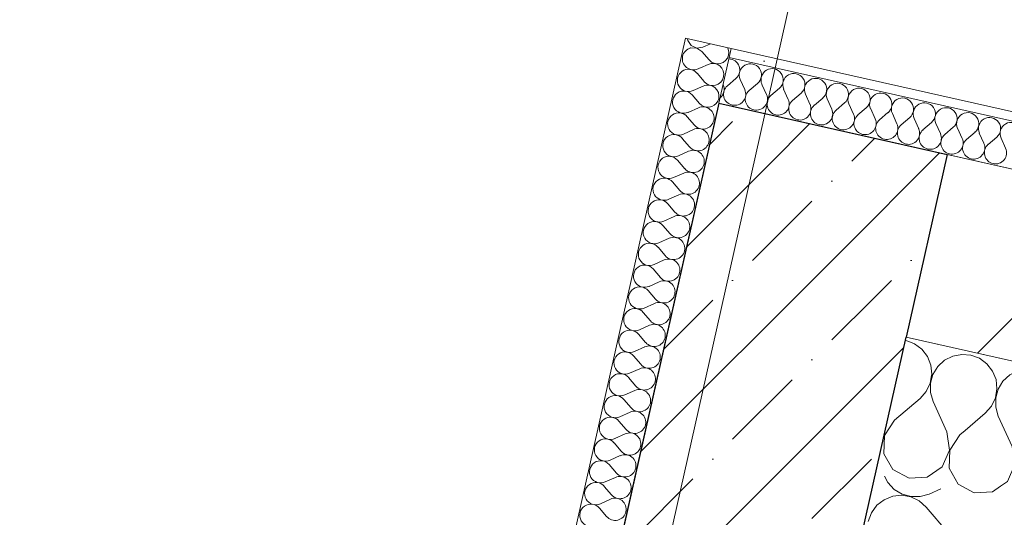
# Model space of a CAD drawing. Header units: millimetres. Extents: x -7218036 to -6920397, y 6117771 to 6333681.
# Tile 51 of 89: x -7183281 to -7182228, y 6151355 to 6151887. Entities that reach past the tile are written whole.
import ezdxf
from ezdxf.enums import TextEntityAlignment as Align

# ---------------------------------------------------------------- set-up
doc = ezdxf.new("R2010")
doc.units = ezdxf.units.MM
doc.header["$MEASUREMENT"] = 0
doc.linetypes.add('Штрихпунктирная', pattern=[670.277762, 352.777767, -176.388884, 0, -141.111112])
for name, color, linetype in [('АР-Стены_внешние_.АР', 7, 'Continuous'), ('АР-Стены_внутренние_пилоны.АР', 7, 'Continuous'), ('АР-Стены_Перегородки_100_.АР', 7, 'Continuous'), ('АР-Чертеж-Оси_Осевые размеры.АР', 7, 'Continuous')]:
    doc.layers.add(name, color=color, linetype=linetype)
for name, color, linetype, lineweight in [('АР-Стены_внешние_.АР_Ном._пера__1', 7, 'Continuous', 0), ('АР-Стены_внутренние_пилоны.АР_Ном._пера__1', 7, 'Continuous', 30), ('АР-Стены_Перегородки_100_.АР_Ном._пера__1', 7, 'Continuous', 15), ('АР-Чертеж-Оси_Осевые размеры.АР_Ном._пера__120', 7, 'Continuous', 0)]:
    doc.layers.add(name, color=color, linetype=linetype, lineweight=lineweight)
doc.styles.add('РЎР“Р•РќР•Р\xa0Р\x98Р\xa0_РЎРўР\x98Р›Р¬_3', font='GOTHIC.TTF')
pattern_1 = [(45, (-6566190.34, 6562677.8), (-84.852814, 84.852814), []), (45, (-6566232.77, 6562720.22), (-84.852814, 84.852814), [90, -30, 0, -30])]

# ---------------------------------------------------------------- blocks, each defined once
blk = doc.blocks.new('*X182', base_point=(-6566190.3, 6562677.8))
at = {"layer": 'АР-Стены_Перегородки_100_.АР_Ном._пера__1', "color": 7, "linetype": 'Continuous', "lineweight": 0}
for p, q in [((-7182333.6, 6151544.3), (-7182334.1, 6151544.3)), ((-7182330.2, 6151543), (-7182333.6, 6151544.3)), ((-7182307.5, 6151498.5), (-7182306.3, 6151505.2)), ((-7182305.6, 6151504.1), (-7182307.2, 6151498.4)), ((-7182318.3, 6151482.3), (-7182311.8, 6151489.6)), ((-7182311.8, 6151489.6), (-7182307.5, 6151498.5)), ((-7182307.2, 6151498.4), (-7182307.1, 6151488.6)), ((-7182307.1, 6151488.6), (-7182304.4, 6151479.1)), ((-7182345.5, 6151459.1), (-7182318.3, 6151482.3)), ((-7182289.7, 6151446.6), (-7182304.4, 6151479.1)), ((-7182345.5, 6151459.1), (-7182356.3, 6151442.8)), ((-7182286.9, 6151427.2), (-7182289.7, 6151446.6)), ((-7182275.8, 6151443.4), (-7182270.2, 6151448.2)), ((-7182357.2, 6151441.4), (-7182356.6, 6151442.9)), ((-7182356.3, 6151442.8), (-7182356.9, 6151423.3)), ((-7182356.6, 6151442.9), (-7182356.7, 6151443.7)), ((-7182275.8, 6151443.4), (-7182286.6, 6151427.2)), ((-7182294.6, 6151409.3), (-7182286.9, 6151427.2)), ((-7182286.6, 6151427.2), (-7182287.3, 6151407.7)), ((-7182356.9, 6151423.3), (-7182347.3, 6151406.4)), ((-7182347.3, 6151406.4), (-7182330.1, 6151397.1)), ((-7182310.6, 6151398.2), (-7182294.6, 6151409.3)), ((-7182287.3, 6151407.7), (-7182277.6, 6151390.7)), ((-7182330.1, 6151397.1), (-7182310.6, 6151398.2)), ((-7182277.6, 6151390.7), (-7182260.4, 6151381.4)), ((-7182240.9, 6151382.5), (-7182232.4, 6151388.5)), ((-7182260.4, 6151381.4), (-7182240.9, 6151382.5))]:
    blk.add_line(p, q, dxfattribs=at)
blk = doc.blocks.new('*X183', base_point=(-6566190.3, 6562677.8))
at = {"layer": 'АР-Стены_Перегородки_100_.АР_Ном._пера__1', "color": 7, "linetype": 'Continuous', "lineweight": 0}
for p, q in [((-7182324.4, 6151540.8), (-7182330.2, 6151543)), ((-7182316.5, 6151535), (-7182324.4, 6151540.8)), ((-7182310.5, 6151527.2), (-7182316.5, 6151535)), ((-7182306.8, 6151518), (-7182310.5, 6151527.2)), ((-7182292.2, 6151523.1), (-7182299.4, 6151516.4)), ((-7182283.4, 6151527.5), (-7182292.2, 6151523.1)), ((-7182273.8, 6151529.4), (-7182283.4, 6151527.5)), ((-7182264, 6151528.6), (-7182273.8, 6151529.4)), ((-7182254.7, 6151525.2), (-7182264, 6151528.6)), ((-7182246.8, 6151519.3), (-7182254.7, 6151525.2)), ((-7182305.8, 6151508.2), (-7182306.8, 6151518)), ((-7182299.4, 6151516.4), (-7182304.6, 6151507.9)), ((-7182240.8, 6151511.5), (-7182246.8, 6151519.3)), ((-7182237.1, 6151502.4), (-7182240.8, 6151511.5)), ((-7182213.8, 6151511.9), (-7182222.5, 6151507.4)), ((-7182204.1, 6151513.8), (-7182213.8, 6151511.9)), ((-7182194.3, 6151513), (-7182204.1, 6151513.8)), ((-7182187.9, 6151510.6), (-7182194.3, 6151513)), ((-7182306.3, 6151505.2), (-7182305.8, 6151508.2)), ((-7182304.6, 6151507.9), (-7182305.6, 6151504.1)), ((-7182236.1, 6151492.6), (-7182237.1, 6151502.4)), ((-7182229.8, 6151500.7), (-7182234.9, 6151492.3)), ((-7182222.5, 6151507.4), (-7182229.8, 6151500.7)), ((-7182237.8, 6151482.8), (-7182236.1, 6151492.6)), ((-7182234.9, 6151492.3), (-7182237.5, 6151482.8)), ((-7182242.1, 6151474), (-7182237.8, 6151482.8)), ((-7182237.5, 6151482.8), (-7182237.4, 6151472.9)), ((-7182248.6, 6151466.6), (-7182242.1, 6151474)), ((-7182237.4, 6151472.9), (-7182234.7, 6151463.5)), ((-7182270.2, 6151448.2), (-7182248.6, 6151466.6)), ((-7182220, 6151430.9), (-7182234.7, 6151463.5)), ((-7182217.2, 6151411.6), (-7182220, 6151430.9)), ((-7182206.8, 6151426.7), (-7182216.9, 6151411.5)), ((-7182224.9, 6151393.7), (-7182217.2, 6151411.6)), ((-7182216.9, 6151411.5), (-7182217.6, 6151392)), ((-7182232.4, 6151388.5), (-7182224.9, 6151393.7)), ((-7182217.6, 6151392), (-7182215.4, 6151388.3))]:
    blk.add_line(p, q, dxfattribs=at)
blk = doc.blocks.new('Стена_77_5', base_point=(-7179263.1, 6150858.3))
at = {"layer": 'АР-Стены_Перегородки_100_.АР_Ном._пера__1', "color": 7, "linetype": 'Continuous', "lineweight": 0, "flags": 128}
for points in [[(-7182333.3, 6151547.9), (-7182366.2, 6151401.5)], [(-7179409.5, 6150891.2), (-7182333.3, 6151547.9)]]:
    blk.add_lwpolyline(points, dxfattribs=at)
at = {"layer": 'АР-Стены_Перегородки_100_.АР', "color": 7, "lineweight": 0}
for name in ['*X182', '*X183']:
    blk.add_blockref(name, (-6566190.3, 6562677.8), dxfattribs=at)
blk = doc.blocks.new('*X188', base_point=(-6566190.3, 6562677.8))
at = {"layer": 'АР-Стены_Перегородки_100_.АР_Ном._пера__1', "color": 7, "linetype": 'Continuous', "lineweight": 0}
for p, q in [((-7182356.2, 6151399.3), (-7182352.7, 6151392.4)), ((-7182352.7, 6151392.4), (-7182346, 6151385.1)), ((-7182346, 6151385.1), (-7182337.5, 6151380)), ((-7182296.3, 6151385.8), (-7182308.7, 6151380.2)), ((-7182356.8, 6151374.1), (-7182364.5, 6151368.1)), ((-7182347.6, 6151377.8), (-7182356.8, 6151374.1)), ((-7182337.8, 6151378.8), (-7182347.6, 6151377.8)), ((-7182328.1, 6151377.1), (-7182337.8, 6151378.8)), ((-7182337.5, 6151380), (-7182328, 6151377.4)), ((-7182319.2, 6151372.8), (-7182328.1, 6151377.1)), ((-7182328, 6151377.4), (-7182318.2, 6151377.5)), ((-7182311.9, 6151366.3), (-7182319.2, 6151372.8)), ((-7182318.2, 6151377.5), (-7182308.7, 6151380.2)), ((-7182364.5, 6151368.1), (-7182370.4, 6151360.2)), ((-7182288.7, 6151339.1), (-7182311.9, 6151366.3)), ((-7182370.4, 6151360.2), (-7182373.9, 6151350.9))]:
    blk.add_line(p, q, dxfattribs=at)
blk = doc.blocks.new('Стена_78_5', base_point=(-7182333.3, 6151547.9))
at = {"layer": 'АР-Стены_Перегородки_100_.АР_Ном._пера__1', "color": 7, "linetype": 'Continuous', "lineweight": 0, "flags": 128}
blk.add_lwpolyline([(-7182366.2, 6151401.5), (-7182714.6, 6149850.1)], dxfattribs=at)
at = {"layer": 'АР-Стены_Перегородки_100_.АР', "color": 7, "lineweight": 0}
blk.add_blockref('*X188', (-6566190.3, 6562677.8), dxfattribs=at)
blk = doc.blocks.new('Стена_82_5', base_point=(-7179119.2, 6150928.5))
at = {"layer": 'АР-Стены_внутренние_пилоны.АР', "linetype": 'Continuous', "lineweight": 0, "true_color": 0x000000}
h = blk.add_hatch(dxfattribs=at)
h.set_pattern_fill('БЛОКИ_БЕТОННЫЕ_ЭФФЕКТИВН_7C', color=18, style=0, pattern_type=2)
h.set_pattern_definition([(45, (-6566190.34, 6562677.8), (-127.279217, 127.279217), [])])
h.paths.add_polyline_path([(-7182333.3, 6151547.9), (-7179263.1, 6150858.3), (-7179219.3, 6151053.4), (-7182289.5, 6151743)])
at = {"layer": 'АР-Стены_внутренние_пилоны.АР_Ном._пера__1', "color": 7, "linetype": 'Continuous', "lineweight": 30}
blk.add_line((-7182289.5, 6151743), (-7182333.3, 6151547.9), dxfattribs=at)
at = {"layer": 'АР-Стены_внутренние_пилоны.АР_Ном._пера__1', "color": 7, "linetype": 'Continuous', "lineweight": 15, "flags": 128}
for points in [[(-7179219.3, 6151053.4), (-7182289.5, 6151743)], [(-7182333.3, 6151547.9), (-7179263.1, 6150858.3)]]:
    blk.add_lwpolyline(points, dxfattribs=at)
blk = doc.blocks.new('*X368', base_point=(-6566190.3, 6562677.8))
at = {"layer": 'АР-Стены_Перегородки_100_.АР_Ном._пера__1', "color": 7, "linetype": 'Continuous', "lineweight": 0}
for p, q in [((-7182566.7, 6151866.7), (-7182566.6, 6151864.7)), ((-7182566.6, 6151864.7), (-7182562.9, 6151859.3)), ((-7182563.4, 6151856.9), (-7182563.6, 6151856.7)), ((-7182556.9, 6151856.6), (-7182563.4, 6151856.9)), ((-7182562.9, 6151859.3), (-7182556.9, 6151856.7)), ((-7182556.9, 6151856.7), (-7182550.4, 6151857.7)), ((-7182550.4, 6151857.7), (-7182542.4, 6151861.3)), ((-7182523.5, 6151855.6), (-7182524.3, 6151857.2)), ((-7182551.6, 6151853.1), (-7182556.9, 6151856.6)), ((-7182523.9, 6151846.9), (-7182523.1, 6151849.1)), ((-7182522.8, 6151852.4), (-7182523.5, 6151855.6)), ((-7182523.1, 6151849.1), (-7182522.8, 6151852.4))]:
    blk.add_line(p, q, dxfattribs=at)
blk = doc.blocks.new('*X369', base_point=(-6566190.3, 6562677.8))
at = {"layer": 'АР-Стены_Перегородки_100_.АР_Ном._пера__1', "color": 7, "linetype": 'Continuous', "lineweight": 0}
for p, q in [((-7182551.5, 6151853), (-7182551.6, 6151853.1)), ((-7182551.5, 6151853), (-7182543.8, 6151844)), ((-7182524.2, 6151846), (-7182523.9, 6151846.9)), ((-7182552.9, 6151835.7), (-7182544.8, 6151839.3)), ((-7182541.7, 6151840.3), (-7182544.8, 6151839.3)), ((-7182543.8, 6151844), (-7182541.3, 6151841.8)), ((-7182538.4, 6151840.3), (-7182541.7, 6151840.3)), ((-7182541.3, 6151841.8), (-7182538.3, 6151840.4)), ((-7182535.2, 6151839.4), (-7182538.4, 6151840.3)), ((-7182538.3, 6151840.4), (-7182535.1, 6151839.8)), ((-7182532.4, 6151837.7), (-7182535.2, 6151839.4)), ((-7182535.1, 6151839.8), (-7182531.8, 6151840.2)), ((-7182530.2, 6151835.3), (-7182532.4, 6151837.7)), ((-7182531.8, 6151840.2), (-7182528.8, 6151841.4)), ((-7182528.8, 6151841.4), (-7182526.2, 6151843.4)), ((-7182526.2, 6151843.4), (-7182524.2, 6151846)), ((-7182528.7, 6151832.4), (-7182530.2, 6151835.3)), ((-7182529.5, 6151822.8), (-7182528.3, 6151825.9)), ((-7182528, 6151829.1), (-7182528.7, 6151832.4)), ((-7182528.3, 6151825.9), (-7182528, 6151829.1)), ((-7182543.3, 6151817.1), (-7182540.3, 6151816.6)), ((-7182540.4, 6151816.2), (-7182543.2, 6151817)), ((-7182537.6, 6151814.5), (-7182540.4, 6151816.2)), ((-7182540.3, 6151816.6), (-7182537.1, 6151816.9)), ((-7182537.1, 6151816.9), (-7182534, 6151818.1)), ((-7182534, 6151818.1), (-7182531.4, 6151820.2)), ((-7182531.4, 6151820.2), (-7182529.5, 6151822.8)), ((-7182535.4, 6151812.1), (-7182537.6, 6151814.5)), ((-7182533.9, 6151809.1), (-7182535.4, 6151812.1)), ((-7182533.3, 6151805.9), (-7182533.9, 6151809.1)), ((-7182533.5, 6151802.6), (-7182533.3, 6151805.9)), ((-7182534.5, 6151800), (-7182533.5, 6151802.6))]:
    blk.add_line(p, q, dxfattribs=at)
blk = doc.blocks.new('*X370', base_point=(-6566190.3, 6562677.8))
at = {"layer": 'АР-Стены_Перегородки_100_.АР_Ном._пера__1', "color": 7, "linetype": 'Continuous', "lineweight": 0}
for p, q in [((-7182556.7, 6151829.8), (-7182549, 6151820.8)), ((-7182555.7, 6151834.5), (-7182552.9, 6151835.7)), ((-7182560.9, 6151811.2), (-7182550, 6151816.1)), ((-7182561.9, 6151806.6), (-7182554.2, 6151797.5)), ((-7182567.1, 6151783.3), (-7182559.4, 6151774.3)), ((-7182566.1, 6151788), (-7182555.2, 6151792.9)), ((-7182571.3, 6151764.8), (-7182560.5, 6151769.6)), ((-7182572.4, 6151760.1), (-7182564.6, 6151751.1)), ((-7182576.5, 6151741.5), (-7182565.7, 6151746.4)), ((-7182577.6, 6151736.9), (-7182569.8, 6151727.8)), ((-7182581.8, 6151718.3), (-7182570.9, 6151723.2)), ((-7182582.8, 6151713.7), (-7182575.1, 6151704.6)), ((-7182587, 6151695.1), (-7182576.1, 6151700)), ((-7182588, 6151690.4), (-7182580.3, 6151681.4)), ((-7182592.2, 6151671.8), (-7182581.3, 6151676.7)), ((-7182593.2, 6151667.2), (-7182585.5, 6151658.1)), ((-7182597.4, 6151648.6), (-7182586.5, 6151653.5)), ((-7182598.4, 6151644), (-7182590.7, 6151634.9)), ((-7182602.6, 6151625.4), (-7182591.8, 6151630.3)), ((-7182603.7, 6151620.7), (-7182595.9, 6151611.7)), ((-7182607.8, 6151602.1), (-7182597, 6151607)), ((-7182608.9, 6151597.5), (-7182601.2, 6151588.4)), ((-7182613.1, 6151578.9), (-7182602.2, 6151583.8)), ((-7182614.1, 6151574.3), (-7182606.4, 6151565.2)), ((-7182618.3, 6151555.7), (-7182607.4, 6151560.6)), ((-7182619.3, 6151551), (-7182611.6, 6151542)), ((-7182623.5, 6151532.5), (-7182612.6, 6151537.3)), ((-7182624.5, 6151527.8), (-7182616.8, 6151518.8)), ((-7182628.7, 6151509.2), (-7182617.9, 6151514.1)), ((-7182629.8, 6151504.6), (-7182622, 6151495.5)), ((-7182633.9, 6151486), (-7182623.1, 6151490.9)), ((-7182635, 6151481.3), (-7182627.2, 6151472.3)), ((-7182639.1, 6151462.8), (-7182628.3, 6151467.6)), ((-7182640.2, 6151458.1), (-7182632.5, 6151449.1)), ((-7182644.4, 6151439.5), (-7182633.5, 6151444.4)), ((-7182645.4, 6151434.9), (-7182637.7, 6151425.8)), ((-7182649.6, 6151416.3), (-7182638.7, 6151421.2)), ((-7182650.6, 6151411.7), (-7182642.9, 6151402.6)), ((-7182654.8, 6151393.1), (-7182643.9, 6151398)), ((-7182655.8, 6151388.4), (-7182648.1, 6151379.4)), ((-7182660, 6151369.8), (-7182649.2, 6151374.7)), ((-7182661.1, 6151365.2), (-7182653.3, 6151356.1))]:
    blk.add_line(p, q, dxfattribs=at)
for centre, start, end in [((-7182560.5, 6151845.3), 105.1978, 294.2115), ((-7182565.8, 6151822.1), 40.4717, 294.2115), ((-7182545.1, 6151805.3), 80.9078, 114.2115), ((-7182539.9, 6151828.5), 220.4717, 253.5797), ((-7182571, 6151798.9), 40.4717, 294.2115), ((-7182550.4, 6151782), 347.3416, 114.2115), ((-7182545.1, 6151805.3), 220.4717, 333.3867), ((-7182576.2, 6151775.6), 40.4717, 294.2115), ((-7182550.4, 6151782), 220.4717, 347.3416), ((-7182581.4, 6151752.4), 40.4717, 294.2115), ((-7182555.6, 6151758.8), 347.3416, 114.2115), ((-7182555.6, 6151758.8), 220.4717, 347.3416), ((-7182586.6, 6151729.2), 40.4717, 294.2115), ((-7182560.8, 6151735.6), 347.3416, 114.2115), ((-7182560.8, 6151735.6), 220.4717, 347.3416), ((-7182566, 6151712.3), 347.3416, 114.2115), ((-7182591.9, 6151705.9), 40.4717, 294.2115), ((-7182566, 6151712.3), 220.4717, 347.3416), ((-7182571.2, 6151689.1), 347.3416, 114.2115), ((-7182597.1, 6151682.7), 40.4717, 294.2115), ((-7182571.2, 6151689.1), 220.4717, 347.3416), ((-7182602.3, 6151659.5), 40.4717, 294.2115), ((-7182576.4, 6151665.9), 347.3416, 114.2115), ((-7182576.4, 6151665.9), 220.4717, 347.3416), ((-7182607.5, 6151636.2), 40.4717, 294.2115), ((-7182581.7, 6151642.6), 347.3416, 114.2115), ((-7182581.7, 6151642.6), 220.4717, 347.3416), ((-7182586.9, 6151619.4), 347.3416, 114.2115), ((-7182612.7, 6151613), 40.4717, 294.2115), ((-7182586.9, 6151619.4), 220.4717, 347.3416), ((-7182592.1, 6151596.2), 347.3416, 114.2115), ((-7182617.9, 6151589.8), 40.4717, 294.2115), ((-7182597.3, 6151572.9), 347.3416, 114.2115), ((-7182592.1, 6151596.2), 220.4717, 347.3416), ((-7182623.2, 6151566.5), 40.4717, 294.2115), ((-7182597.3, 6151572.9), 220.4717, 347.3416), ((-7182628.4, 6151543.3), 40.4717, 294.2115), ((-7182602.5, 6151549.7), 347.3416, 114.2115), ((-7182602.5, 6151549.7), 220.4717, 347.3416), ((-7182633.6, 6151520.1), 40.4717, 294.2115), ((-7182607.8, 6151526.5), 347.3416, 114.2115), ((-7182607.8, 6151526.5), 220.4717, 347.3416), ((-7182613, 6151503.2), 347.3416, 114.2115), ((-7182638.8, 6151496.9), 40.4717, 294.2115), ((-7182613, 6151503.2), 220.4717, 347.3416), ((-7182618.2, 6151480), 347.3416, 114.2115), ((-7182644, 6151473.6), 40.4717, 294.2115), ((-7182623.4, 6151456.8), 347.3416, 114.2115), ((-7182618.2, 6151480), 220.4717, 347.3416), ((-7182649.2, 6151450.4), 40.4717, 294.2115), ((-7182623.4, 6151456.8), 220.4717, 347.3416), ((-7182654.5, 6151427.2), 40.4717, 294.2115), ((-7182628.6, 6151433.6), 347.3416, 114.2115), ((-7182628.6, 6151433.6), 220.4717, 347.3416), ((-7182659.7, 6151403.9), 40.4717, 294.2115), ((-7182633.8, 6151410.3), 347.3416, 114.2115), ((-7182633.8, 6151410.3), 220.4717, 347.3416), ((-7182639.1, 6151387.1), 347.3416, 114.2115), ((-7182664.9, 6151380.7), 40.4717, 294.2115), ((-7182639.1, 6151387.1), 220.4717, 347.3416), ((-7182644.3, 6151363.9), 347.3416, 114.2115), ((-7182670.1, 6151357.5), 40.4717, 294.2115), ((-7182644.3, 6151363.9), 220.4717, 347.3416)]:
    blk.add_arc(centre, 11.9, start, end, dxfattribs=at)
blk = doc.blocks.new('Стена_196_5', base_point=(-7185857.8, 6136996.3))
at = {"layer": 'АР-Стены_внешние_.АР_Ном._пера__1', "color": 7, "linetype": 'Continuous', "lineweight": 0}
for p, q in [((-7182533.4, 6151797.8), (-7182522.4, 6151846.6)), ((-7182522.4, 6151846.6), (-7182520.3, 6151856.3))]:
    blk.add_line(p, q, dxfattribs=at)
at = {"layer": 'АР-Стены_внешние_.АР_Ном._пера__1', "color": 7, "linetype": 'Continuous', "lineweight": 0, "flags": 128}
blk.add_lwpolyline([(-7182569, 6151867.3), (-7182520.3, 6151856.3)], dxfattribs=at)
at = {"layer": 'АР-Стены_Перегородки_100_.АР_Ном._пера__1', "color": 7, "linetype": 'Continuous', "lineweight": 0, "flags": 128}
for points in [[(-7182569, 6151867.3), (-7185906.5, 6137007.3)], [(-7185857.8, 6136996.3), (-7182533.4, 6151797.8)]]:
    blk.add_lwpolyline(points, dxfattribs=at)
at = {"layer": 'АР-Стены_Перегородки_100_.АР', "color": 7, "lineweight": 0}
for name in ['*X370', '*X368', '*X369']:
    blk.add_blockref(name, (-6566190.3, 6562677.8), dxfattribs=at)
blk = doc.blocks.new('*X374', base_point=(-6566190.3, 6562677.8))
at = {"layer": 'АР-Стены_внешние_.АР_Ном._пера__1', "color": 7, "linetype": 'Continuous', "lineweight": 0}
for p, q in [((-7182528.9, 6151817.6), (-7182528.9, 6151817.5)), ((-7182515.2, 6151824.2), (-7182524.2, 6151816.5)), ((-7182510.5, 6151823.1), (-7182505.6, 6151812.3)), ((-7182491.9, 6151819), (-7182501, 6151811.2)), ((-7182487.3, 6151817.9), (-7182482.4, 6151807.1)), ((-7182468.7, 6151813.7), (-7182477.8, 6151806)), ((-7182464.1, 6151812.7), (-7182459.2, 6151801.8)), ((-7182445.5, 6151808.5), (-7182454.5, 6151800.8)), ((-7182440.8, 6151807.5), (-7182436, 6151796.6)), ((-7182422.2, 6151803.3), (-7182431.3, 6151795.6)), ((-7182417.6, 6151802.3), (-7182412.7, 6151791.4)), ((-7182399, 6151798.1), (-7182408.1, 6151790.4)), ((-7182394.4, 6151797.1), (-7182389.5, 6151786.2)), ((-7182375.8, 6151792.9), (-7182384.8, 6151785.2)), ((-7182371.1, 6151791.8), (-7182366.3, 6151781)), ((-7182352.6, 6151787.7), (-7182361.6, 6151779.9)), ((-7182347.9, 6151786.6), (-7182343, 6151775.8)), ((-7182329.3, 6151782.4), (-7182338.4, 6151774.7)), ((-7182324.7, 6151781.4), (-7182319.8, 6151770.5)), ((-7182306.1, 6151777.2), (-7182315.2, 6151769.5)), ((-7182301.4, 6151776.2), (-7182296.6, 6151765.3)), ((-7182282.9, 6151772), (-7182291.9, 6151764.3)), ((-7182278.2, 6151771), (-7182273.3, 6151760.1)), ((-7182259.6, 6151766.8), (-7182268.7, 6151759.1)), ((-7182255, 6151765.7), (-7182250.1, 6151754.9)), ((-7182236.4, 6151761.6), (-7182245.5, 6151753.8)), ((-7182231.8, 6151760.5), (-7182226.9, 6151749.7))]:
    blk.add_line(p, q, dxfattribs=at)
for centre, start, end in [((-7182522.9, 6151833.2), 310.4718, 89.3322), ((-7182499.7, 6151828), 310.4718, 204.2116), ((-7182476.4, 6151822.8), 310.4718, 204.2116), ((-7182453.2, 6151817.6), 310.4718, 204.2116), ((-7182539.7, 6151812.6), 309.7375, 24.2116), ((-7182516.5, 6151807.4), 130.4718, 257.3417), ((-7182430, 6151812.4), 310.4718, 204.2116), ((-7182406.7, 6151807.2), 310.4718, 204.2116), ((-7182516.5, 6151807.4), 257.3417, 24.2116), ((-7182493.3, 6151802.2), 130.4718, 257.3417), ((-7182493.3, 6151802.2), 257.3417, 24.2116), ((-7182470, 6151797), 130.4718, 257.3417), ((-7182383.5, 6151801.9), 310.4718, 204.2116), ((-7182360.3, 6151796.7), 310.4718, 204.2116), ((-7182470, 6151797), 257.3417, 24.2116), ((-7182446.8, 6151791.7), 130.4718, 257.3417), ((-7182446.8, 6151791.7), 257.3417, 24.2116), ((-7182423.6, 6151786.5), 130.4718, 257.3417), ((-7182337.1, 6151791.5), 310.4718, 204.2116), ((-7182313.8, 6151786.3), 310.4718, 204.2116), ((-7182423.6, 6151786.5), 257.3417, 24.2116), ((-7182400.3, 6151781.3), 130.4718, 257.3417), ((-7182400.3, 6151781.3), 257.3417, 24.2116), ((-7182377.1, 6151776.1), 130.4718, 257.3417), ((-7182290.6, 6151781.1), 310.4718, 204.2116), ((-7182267.4, 6151775.8), 310.4718, 204.2116), ((-7182377.1, 6151776.1), 257.3417, 24.2116), ((-7182353.9, 6151770.9), 130.4718, 257.3417), ((-7182353.9, 6151770.9), 257.3417, 24.2116), ((-7182330.7, 6151765.7), 130.4718, 257.3417), ((-7182244.1, 6151770.6), 310.4718, 204.2116), ((-7182220.9, 6151765.4), 310.4718, 204.2116), ((-7182330.7, 6151765.7), 257.3417, 24.2116), ((-7182307.4, 6151760.4), 130.4718, 257.3417), ((-7182307.4, 6151760.4), 257.3417, 24.2116), ((-7182284.2, 6151755.2), 130.4718, 257.3417), ((-7182284.2, 6151755.2), 257.3417, 24.2116), ((-7182261, 6151750), 130.4718, 257.3417), ((-7182261, 6151750), 257.3417, 24.2116), ((-7182237.7, 6151744.8), 130.4718, 257.3417), ((-7182237.7, 6151744.8), 257.3417, 24.2116)]:
    blk.add_arc(centre, 11.9, start, end, dxfattribs=at)
blk = doc.blocks.new('Стена_197_5', base_point=(-7182533.4, 6151797.8))
at = {"layer": 'АР-Стены_внешние_.АР', "linetype": 'Continuous', "lineweight": 0, "true_color": 0x000000}
h = blk.add_hatch(dxfattribs=at)
h.set_pattern_fill('ШТУКАТУРКА__ГИПС_01_0005', color=18, style=0, pattern_type=2)
h.set_pattern_definition([(45, (-6566190.34, 6563027.8), (-111.369318, 111.369318), [0, -105, 0, -157.5]), (110, (-6565840.34, 6563027.8), (148.001588, 53.868173), [0, -77, 0, -133])])
h.paths.add_polyline_path([(-7182522.4, 6151846.6), (-7179266.9, 6151115.4), (-7179264.7, 6151125.1), (-7182520.3, 6151856.3)])
at = {"layer": 'АР-Стены_внешние_.АР_Ном._пера__1', "color": 7, "linetype": 'Continuous', "lineweight": 0}
for p, q in [((-7182533.4, 6151797.8), (-7182522.4, 6151846.6)), ((-7182522.4, 6151846.6), (-7182520.3, 6151856.3)), ((-7179257.1, 6151113.2), (-7182522.4, 6151846.6))]:
    blk.add_line(p, q, dxfattribs=at)
at = {"layer": 'АР-Стены_внешние_.АР_Ном._пера__1', "color": 7, "linetype": 'Continuous', "lineweight": 0, "flags": 128}
for points in [[(-7179264.7, 6151125.1), (-7182520.3, 6151856.3)], [(-7182533.4, 6151797.8), (-7179219.3, 6151053.4)]]:
    blk.add_lwpolyline(points, dxfattribs=at)
at = {"layer": 'АР-Стены_внешние_.АР', "color": 7, "lineweight": 0}
blk.add_blockref('*X374', (-6566190.3, 6562677.8), dxfattribs=at)
blk = doc.blocks.new('Стандартный Маркер Сетки[11]_5', base_point=(-7182312.1, 6152552))
at = {"layer": 'АР-Чертеж-Оси_Осевые размеры.АР_Ном._пера__120', "color": 7, "linetype": 'Штрихпунктирная', "lineweight": 0}
for q in [(-7182312.1, 6152552), (-7187093.8, 6131261.9)]:
    blk.add_line((-7182531.3, 6151576.3), q, dxfattribs=at)
at = {"layer": 'АР-Чертеж-Оси_Осевые размеры.АР_Ном._пера__120', "color": 7, "lineweight": 0, "style": 'РЎР“Р•РќР•Р\xa0Р\x98Р\xa0_РЎРўР\x98Р›Р¬_3'}
blk.add_attdef('AC_MarkerText_1', text='', height=350, rotation=347.3417, dxfattribs=at).set_placement((-7187352.5, 6129979.4), align=Align.TOP_CENTER)
blk = doc.blocks.new('Стандартный Маркер Сетки[25]_5', base_point=(-7182312.1, 6152552))
at = {"layer": 'АР-Чертеж-Оси_Осевые размеры.АР_Ном._пера__120', "color": 7, "linetype": 'Штрихпунктирная', "lineweight": 0}
for q in [(-7182312.1, 6152552), (-7187093.8, 6131261.9)]:
    blk.add_line((-7182531.3, 6151576.3), q, dxfattribs=at)
at = {"layer": 'АР-Чертеж-Оси_Осевые размеры.АР_Ном._пера__120', "color": 7, "lineweight": 0, "style": 'РЎР“Р•РќР•Р\xa0Р\x98Р\xa0_РЎРўР\x98Р›Р¬_3'}
blk.add_attdef('AC_MarkerText_1', text='', height=350, rotation=347.3417, dxfattribs=at).set_placement((-7187352.5, 6129979.4), align=Align.TOP_CENTER)
blk = doc.blocks.new('Стандартный Маркер Сетки[26]_5', base_point=(-7182312.1, 6152552))
at = {"layer": 'АР-Чертеж-Оси_Осевые размеры.АР_Ном._пера__120', "color": 7, "linetype": 'Штрихпунктирная', "lineweight": 0}
for q in [(-7182312.1, 6152552), (-7187093.8, 6131261.9)]:
    blk.add_line((-7182531.3, 6151576.3), q, dxfattribs=at)
at = {"layer": 'АР-Чертеж-Оси_Осевые размеры.АР_Ном._пера__120', "color": 7, "lineweight": 0, "style": 'РЎР“Р•РќР•Р\xa0Р\x98Р\xa0_РЎРўР\x98Р›Р¬_3'}
blk.add_attdef('AC_MarkerText_1', text='', height=350, rotation=347.3417, dxfattribs=at).set_placement((-7187352.5, 6129979.4), align=Align.TOP_CENTER)
blk = doc.blocks.new('Стандартный Маркер Сетки[27]_5', base_point=(-7182312.1, 6152552))
at = {"layer": 'АР-Чертеж-Оси_Осевые размеры.АР_Ном._пера__120', "color": 7, "linetype": 'Штрихпунктирная', "lineweight": 0}
for q in [(-7182312.1, 6152552), (-7187093.8, 6131261.9)]:
    blk.add_line((-7182531.3, 6151576.3), q, dxfattribs=at)
at = {"layer": 'АР-Чертеж-Оси_Осевые размеры.АР_Ном._пера__120', "color": 7, "lineweight": 0, "style": 'РЎР“Р•РќР•Р\xa0Р\x98Р\xa0_РЎРўР\x98Р›Р¬_3'}
blk.add_attdef('AC_MarkerText_1', text='', height=350, rotation=347.3417, dxfattribs=at).set_placement((-7187352.5, 6129979.4), align=Align.TOP_CENTER)
blk = doc.blocks.new('Стандартный Маркер Сетки[70]_5', base_point=(-7182312.1, 6152552))
at = {"layer": 'АР-Чертеж-Оси_Осевые размеры.АР_Ном._пера__120', "color": 7, "linetype": 'Штрихпунктирная', "lineweight": 0}
for q in [(-7182312.1, 6152552), (-7187093.8, 6131261.9)]:
    blk.add_line((-7182531.3, 6151576.3), q, dxfattribs=at)
at = {"layer": 'АР-Чертеж-Оси_Осевые размеры.АР_Ном._пера__120', "color": 7, "lineweight": 0, "style": 'РЎР“Р•РќР•Р\xa0Р\x98Р\xa0_РЎРўР\x98Р›Р¬_3'}
blk.add_attdef('AC_MarkerText_1', text='', height=350, rotation=347.3417, dxfattribs=at).set_placement((-7187352.5, 6129979.4), align=Align.TOP_CENTER)
blk = doc.blocks.new('Стандартный Маркер Сетки[84]_5', base_point=(-7182312.1, 6152552))
at = {"layer": 'АР-Чертеж-Оси_Осевые размеры.АР_Ном._пера__120', "color": 7, "linetype": 'Штрихпунктирная', "lineweight": 0}
for q in [(-7182312.1, 6152552), (-7187093.8, 6131261.9)]:
    blk.add_line((-7182531.3, 6151576.3), q, dxfattribs=at)
at = {"layer": 'АР-Чертеж-Оси_Осевые размеры.АР_Ном._пера__120', "color": 7, "lineweight": 0, "style": 'РЎР“Р•РќР•Р\xa0Р\x98Р\xa0_РЎРўР\x98Р›Р¬_3'}
blk.add_attdef('AC_MarkerText_1', text='', height=350, rotation=347.3417, dxfattribs=at).set_placement((-7187352.5, 6129979.4), align=Align.TOP_CENTER)
blk = doc.blocks.new('Стандартный Маркер Сетки[85]_5', base_point=(-7182312.1, 6152552))
at = {"layer": 'АР-Чертеж-Оси_Осевые размеры.АР_Ном._пера__120', "color": 7, "linetype": 'Штрихпунктирная', "lineweight": 0}
for q in [(-7182312.1, 6152552), (-7187093.8, 6131261.9)]:
    blk.add_line((-7182531.3, 6151576.3), q, dxfattribs=at)
at = {"layer": 'АР-Чертеж-Оси_Осевые размеры.АР_Ном._пера__120', "color": 7, "lineweight": 0, "style": 'РЎР“Р•РќР•Р\xa0Р\x98Р\xa0_РЎРўР\x98Р›Р¬_3'}
blk.add_attdef('AC_MarkerText_1', text='', height=350, rotation=347.3417, dxfattribs=at).set_placement((-7187352.5, 6129979.4), align=Align.TOP_CENTER)
blk = doc.blocks.new('Стандартный Маркер Сетки[86]_5', base_point=(-7182312.1, 6152552))
at = {"layer": 'АР-Чертеж-Оси_Осевые размеры.АР_Ном._пера__120', "color": 7, "linetype": 'Штрихпунктирная', "lineweight": 0}
for q in [(-7182312.1, 6152552), (-7187093.8, 6131261.9)]:
    blk.add_line((-7182531.3, 6151576.3), q, dxfattribs=at)
at = {"layer": 'АР-Чертеж-Оси_Осевые размеры.АР_Ном._пера__120', "color": 7, "lineweight": 0, "style": 'РЎР“Р•РќР•Р\xa0Р\x98Р\xa0_РЎРўР\x98Р›Р¬_3'}
blk.add_attdef('AC_MarkerText_1', text='', height=350, rotation=347.3417, dxfattribs=at).set_placement((-7187352.5, 6129979.4), align=Align.TOP_CENTER)
blk = doc.blocks.new('Стена_272_5', base_point=(-7184058.3, 6144437.7))
at = {"layer": 'АР-Стены_внутренние_пилоны.АР', "linetype": 'Continuous', "lineweight": 0, "true_color": 0x000000}
h = blk.add_hatch(dxfattribs=at)
h.set_pattern_fill('ЖЕЛЕЗОБЕТОН__PROJECT__0005', color=18, style=0, pattern_type=2)
h.set_pattern_definition(pattern_1)
h.paths.add_polyline_path([(-7183936.4, 6144410.3), (-7182333.3, 6151547.9), (-7182533.4, 6151797.8), (-7184180.3, 6144465.1)])
h = blk.add_hatch(dxfattribs=at)
h.set_pattern_fill('ЖЕЛЕЗОБЕТОН__PROJECT__0005', color=18, style=0, pattern_type=2)
h.set_pattern_definition(pattern_1)
h.paths.add_polyline_path([(-7182533.4, 6151797.8), (-7182333.3, 6151547.9), (-7182289.5, 6151743)])
at = {"layer": 'АР-Стены_внутренние_пилоны.АР_Ном._пера__1', "color": 7, "linetype": 'Continuous', "lineweight": 30}
blk.add_line((-7182289.5, 6151743), (-7182333.3, 6151547.9), dxfattribs=at)
at = {"layer": 'АР-Стены_внутренние_пилоны.АР_Ном._пера__1', "color": 7, "linetype": 'Continuous', "lineweight": 30, "flags": 128}
for points in [[(-7182533.4, 6151797.8), (-7184180.3, 6144465.1)], [(-7182533.4, 6151797.8), (-7182289.5, 6151743)], [(-7183936.4, 6144410.3), (-7182333.3, 6151547.9)]]:
    blk.add_lwpolyline(points, dxfattribs=at)

msp = doc.modelspace()

# ---------------------------------------------------------------- block references
at = {"layer": 'АР-Стены_внешние_.АР', "color": 7, "lineweight": 0}
msp.add_blockref('Стена_197_5', (-7182533.4, 6151797.8), dxfattribs=at)
at = {"layer": 'АР-Стены_внутренние_пилоны.АР', "color": 7, "lineweight": 0}
for name, p in [('Стена_272_5', (-7184058.3, 6144437.7)), ('Стена_82_5', (-7179119.2, 6150928.5))]:
    msp.add_blockref(name, p, dxfattribs=at)
at = {"layer": 'АР-Стены_Перегородки_100_.АР', "color": 7, "lineweight": 0}
for name, p in [('Стена_196_5', (-7185857.8, 6136996.3)), ('Стена_77_5', (-7179263.1, 6150858.3)), ('Стена_78_5', (-7182333.3, 6151547.9))]:
    msp.add_blockref(name, p, dxfattribs=at)
at = {"layer": 'АР-Чертеж-Оси_Осевые размеры.АР', "color": 8, "linetype": 'Continuous', "lineweight": 15}
for name in ['Стандартный Маркер Сетки[11]_5', 'Стандартный Маркер Сетки[25]_5', 'Стандартный Маркер Сетки[26]_5', 'Стандартный Маркер Сетки[27]_5', 'Стандартный Маркер Сетки[70]_5', 'Стандартный Маркер Сетки[84]_5', 'Стандартный Маркер Сетки[85]_5', 'Стандартный Маркер Сетки[86]_5']:
    msp.add_blockref(name, (-7182312.1, 6152552), dxfattribs=at)

doc.saveas('drawing.dxf')
